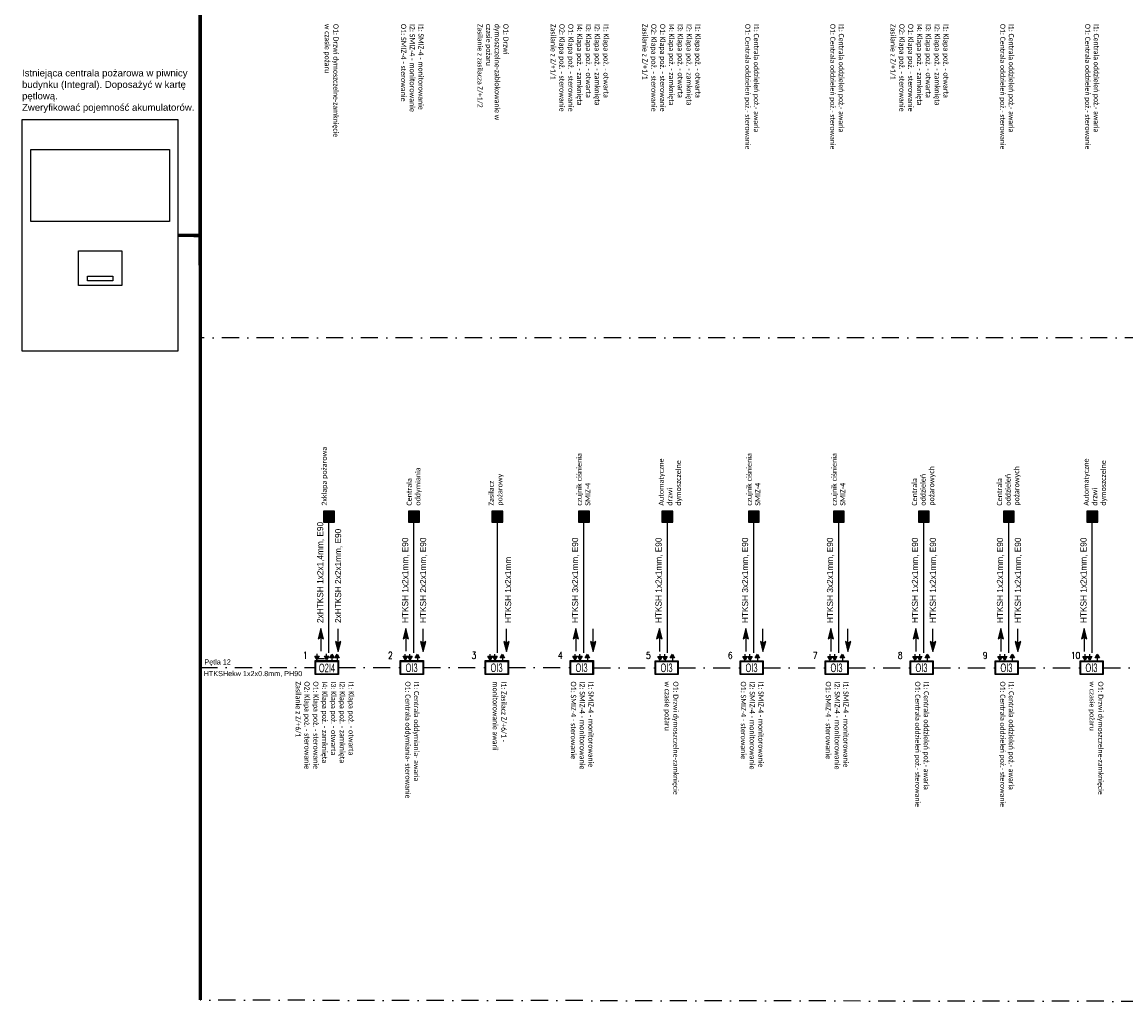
# Model space of a CAD drawing. Header units: millimetres. Extents: x 405 to 2542, y 4022 to 4770.
# Tile 1 of 9: x 405 to 726, y 4231 to 4516. Entities that reach past the tile are written whole.
import ezdxf

# ---------------------------------------------------------------- set-up
doc = ezdxf.new("R2010")
doc.units = ezdxf.units.MM
doc.linetypes.add('DASHDOT', pattern=[1, 0.5, -0.25, 0, -0.25])
for name, color, linetype in [('_SP_SAP P opis', 7, 'Continuous'), ('_TT_SSP_moduły', 94, 'Continuous'), ('TT_SAP_KABLE', 13, 'Continuous')]:
    doc.layers.add(name, color=color, linetype=linetype)
doc.styles.add('arial', font='arial.ttf')
doc.styles.add('Arial narrow 1.00', font='ARIALN.TTF')
doc.styles.add('ST', font='romans.shx')

# ---------------------------------------------------------------- blocks, each defined once
blk = doc.blocks.new('MK')
blk.add_hatch(color=256).paths.add_polyline_path([(15, 30), (-15, 30), (-15, 0), (15, 0)])
for p, q in [((15, 30), (-15, 30)), ((-15, 30), (-15, 0)), ((-15, 0), (15, 0)), ((15, 0), (15, 30))]:
    blk.add_line(p, q)
blk = doc.blocks.new('BX-OI3')
for points in [[(-149, 326), (-197, 410), (-100, 410)], [(-42, 326), (-91, 410), (6, 410)], [(126, 458), (175, 374), (78, 374)]]:
    blk.add_hatch(color=0).paths.add_polyline_path(points)
at = {"color": 0}
for p, q in [((-149, 410), (-149, 458)), ((-42, 410), (-42, 458)), ((126, 374), (126, 326))]:
    blk.add_line(p, q, dxfattribs=at)
for points in [[(259, 0), (-259, 0), (-259, 313), (259, 313)], [(259, 0), (-259, 0), (-259, 313), (259, 313)], [(-251, 305), (251, 305), (251, 8), (-251, 8)], [(-251, 305), (251, 305), (251, 8), (-251, 8)], [(-243, 297), (243, 297), (243, 14), (-243, 14)], [(-243, 297), (243, 297), (243, 14), (-243, 14)]]:
    blk.add_lwpolyline(points, close=True)
for points in [[(-149, 326), (-197, 410), (-100, 410)], [(-42, 326), (-91, 410), (6, 410)], [(126, 458), (175, 374), (78, 374)]]:
    blk.add_lwpolyline(points, close=True, dxfattribs=at)
at = {"color": 0, "insert": (-140, 250), "char_height": 192, "attachment_point": 1}
blk.add_mtext_dynamic_manual_height_columns('{\\Ftxt|c238;\\W0.6;OI3}', width=68.27, gutter_width=12.5, heights=[0], dxfattribs=at)
at = {"flags": 4}
blk.add_attdef('NRMODUŁU', (339, 87), '', height=192, dxfattribs=at)
blk = doc.blocks.new('BX-O2I4')
for points in [[(-219, 331), (-268, 415), (-171, 415)], [(-7, 331), (-55, 415), (42, 415)], [(113, 459), (162, 375), (65, 375)], [(230, 459), (278, 375), (181, 375)]]:
    blk.add_hatch(color=256).paths.add_polyline_path(points)
for p, q in [((-219, 415), (-219, 463)), ((-189, 364), (-53, 364)), ((-7, 415), (-7, 463)), ((113, 375), (113, 328)), ((230, 375), (230, 328))]:
    blk.add_line(p, q)
for points in [[(-219, 331), (-268, 415), (-171, 415)], [(259, 0), (-259, 0), (-259, 313), (259, 313)], [(-251, 305), (251, 305), (251, 8), (-251, 8)], [(-243, 297), (243, 297), (243, 14), (-243, 14)], [(-7, 331), (-55, 415), (42, 415)], [(113, 459), (162, 375), (65, 375)], [(230, 459), (278, 375), (181, 375)]]:
    blk.add_lwpolyline(points, close=True)
at = {"color": 0, "insert": (-179, 246), "char_height": 192, "attachment_point": 1}
blk.add_mtext_dynamic_manual_height_columns('{\\Ftxt|c238;\\W0.6;O2I4}', width=68.27, gutter_width=12.5, heights=[0], dxfattribs=at)
at = {"flags": 4}
blk.add_attdef('NRMODUŁU', (339, 87), '', height=192, dxfattribs=at)

msp = doc.modelspace()

# ---------------------------------------------------------------- hatches: boundary and pattern name
at = {"transparency": 33554687}
h = msp.add_hatch(color=256, dxfattribs=at)
h.dxf.hatch_style = 1
h.paths.add_polyline_path([(492.41, 4339.5), (491.61, 4336.53), (492.41, 4337.14), (493.17, 4336.53)])
h = msp.add_hatch(color=256, dxfattribs=at)
h.dxf.hatch_style = 1
h.paths.add_polyline_path([(517.12, 4339.5), (516.32, 4336.53), (517.12, 4337.14), (517.88, 4336.53)])
h = msp.add_hatch(color=256, dxfattribs=at)
h.dxf.hatch_style = 1
h.paths.add_polyline_path([(566.55, 4339.5), (565.74, 4336.53), (566.55, 4337.14), (567.31, 4336.53)])
h = msp.add_hatch(color=256, dxfattribs=at)
h.dxf.hatch_style = 1
h.paths.add_polyline_path([(590.83, 4339.49), (590.02, 4336.52), (590.83, 4337.13), (591.59, 4336.52)])
h = msp.add_hatch(color=256, dxfattribs=at)
h.dxf.hatch_style = 1
h.paths.add_polyline_path([(615.97, 4339.49), (615.17, 4336.52), (615.97, 4337.13), (616.73, 4336.52)])
h = msp.add_hatch(color=256, dxfattribs=at)
h.dxf.hatch_style = 1
h.paths.add_polyline_path([(640.69, 4339.49), (639.88, 4336.52), (640.69, 4337.13), (641.44, 4336.52)])
h = msp.add_hatch(color=256, dxfattribs=at)
h.dxf.hatch_style = 1
h.paths.add_polyline_path([(665.4, 4339.49), (664.59, 4336.52), (665.4, 4337.13), (666.16, 4336.52)])
h = msp.add_hatch(color=256, dxfattribs=at)
h.dxf.hatch_style = 1
h.paths.add_polyline_path([(690.11, 4339.49), (689.31, 4336.52), (690.11, 4337.13), (690.87, 4336.52)])
h = msp.add_hatch(color=256, dxfattribs=at)
h.dxf.hatch_style = 1
h.paths.add_polyline_path([(714.39, 4339.49), (713.59, 4336.52), (714.39, 4337.13), (715.15, 4336.52)])
h = msp.add_hatch(color=256, dxfattribs=at)
h.dxf.hatch_style = 1
h.paths.add_polyline_path([(497.39, 4332.8), (498.2, 4335.76), (497.39, 4335.15), (496.63, 4335.76)])
h = msp.add_hatch(color=256, dxfattribs=at)
h.dxf.hatch_style = 1
h.paths.add_polyline_path([(522.11, 4332.8), (522.91, 4335.76), (522.11, 4335.15), (521.35, 4335.76)])
h = msp.add_hatch(color=256, dxfattribs=at)
h.dxf.hatch_style = 1
h.paths.add_polyline_path([(546.38, 4332.8), (547.19, 4335.76), (546.38, 4335.15), (545.63, 4335.76)])
h = msp.add_hatch(color=256, dxfattribs=at)
h.dxf.hatch_style = 1
h.paths.add_polyline_path([(571.53, 4332.8), (572.33, 4335.76), (571.53, 4335.15), (570.77, 4335.76)])
h = msp.add_hatch(color=256, dxfattribs=at)
h.dxf.hatch_style = 1
h.paths.add_polyline_path([(620.96, 4332.79), (621.76, 4335.76), (620.96, 4335.14), (620.2, 4335.76)])
h = msp.add_hatch(color=256, dxfattribs=at)
h.dxf.hatch_style = 1
h.paths.add_polyline_path([(645.67, 4332.79), (646.47, 4335.76), (645.67, 4335.14), (644.91, 4335.76)])
h = msp.add_hatch(color=256, dxfattribs=at)
h.dxf.hatch_style = 1
h.paths.add_polyline_path([(670.38, 4332.79), (671.18, 4335.76), (670.38, 4335.14), (669.62, 4335.76)])
h = msp.add_hatch(color=256, dxfattribs=at)
h.dxf.hatch_style = 1
h.paths.add_polyline_path([(695.09, 4332.79), (695.9, 4335.76), (695.09, 4335.14), (694.33, 4335.76)])

# ---------------------------------------------------------------- linework, layer by layer
at = {"const_width": 1}
for points in [[(457.28, 4706.91), (457.32, 4231.38)], [(450.75, 4453.9), (457.28, 4453.89)]]:
    msp.add_lwpolyline(points, dxfattribs=at)
at = {"color": 1}
for points in [[(405.5, 4487.59), (450.75, 4487.59), (450.75, 4420.2), (405.5, 4420.2)], [(408.06, 4478.88), (448.38, 4478.88), (448.38, 4457.95), (408.06, 4457.95)], [(421.92, 4449.4), (434.52, 4449.4), (434.52, 4439.33), (421.92, 4439.33)], [(424.54, 4442.02), (431.86, 4442.02), (431.86, 4440.64), (424.54, 4440.64)]]:
    msp.add_lwpolyline(points, close=True, dxfattribs=at)
for points in [[(494.74, 4332.43), (494.74, 4373.6)], [(519.45, 4332.43), (519.45, 4373.6)], [(543.73, 4332.43), (543.73, 4373.6)], [(568.88, 4332.43), (568.88, 4373.6)], [(593.16, 4332.42), (593.16, 4373.59)], [(618.3, 4332.42), (618.3, 4373.59)], [(643.02, 4332.42), (643.02, 4373.59)], [(667.73, 4332.42), (667.73, 4373.59)], [(692.44, 4332.42), (692.44, 4373.59)], [(716.72, 4332.42), (716.72, 4373.59)], [(492.41, 4339.5), (491.61, 4336.53), (492.41, 4337.14), (493.17, 4336.53), (492.41, 4339.5)], [(492.41, 4337.14), (492.41, 4332.88)], [(497.39, 4335.15), (497.39, 4339.42)], [(517.12, 4339.5), (516.32, 4336.53), (517.12, 4337.14), (517.88, 4336.53), (517.12, 4339.5)], [(517.12, 4337.14), (517.12, 4332.88)], [(522.11, 4335.15), (522.11, 4339.42)], [(546.38, 4335.15), (546.38, 4339.42)], [(566.55, 4339.5), (565.74, 4336.53), (566.55, 4337.14), (567.31, 4336.53), (566.55, 4339.5)], [(566.55, 4337.14), (566.55, 4332.88)], [(571.53, 4335.15), (571.53, 4339.42)], [(590.83, 4339.49), (590.02, 4336.52), (590.83, 4337.13), (591.59, 4336.52), (590.83, 4339.49)], [(590.83, 4337.13), (590.83, 4332.87)], [(615.97, 4339.49), (615.17, 4336.52), (615.97, 4337.13), (616.73, 4336.52), (615.97, 4339.49)], [(615.97, 4337.13), (615.97, 4332.87)], [(620.96, 4335.14), (620.96, 4339.41)], [(640.69, 4339.49), (639.88, 4336.52), (640.69, 4337.13), (641.44, 4336.52), (640.69, 4339.49)], [(640.69, 4337.13), (640.69, 4332.87)], [(645.67, 4335.14), (645.67, 4339.41)], [(665.4, 4339.49), (664.59, 4336.52), (665.4, 4337.13), (666.16, 4336.52), (665.4, 4339.49)], [(665.4, 4337.13), (665.4, 4332.87)], [(670.38, 4335.14), (670.38, 4339.41)], [(690.11, 4339.49), (689.31, 4336.52), (690.11, 4337.13), (690.87, 4336.52), (690.11, 4339.49)], [(690.11, 4337.13), (690.11, 4332.87)], [(695.09, 4335.14), (695.09, 4339.41)], [(714.39, 4339.49), (713.59, 4336.52), (714.39, 4337.13), (715.15, 4336.52), (714.39, 4339.49)], [(714.39, 4337.13), (714.39, 4332.87)], [(497.39, 4332.8), (498.2, 4335.76), (497.39, 4335.15), (496.63, 4335.76), (497.39, 4332.8)], [(522.11, 4332.8), (522.91, 4335.76), (522.11, 4335.15), (521.35, 4335.76), (522.11, 4332.8)], [(546.38, 4332.8), (547.19, 4335.76), (546.38, 4335.15), (545.63, 4335.76), (546.38, 4332.8)], [(571.53, 4332.8), (572.33, 4335.76), (571.53, 4335.15), (570.77, 4335.76), (571.53, 4332.8)], [(620.96, 4332.79), (621.76, 4335.76), (620.96, 4335.14), (620.2, 4335.76), (620.96, 4332.79)], [(645.67, 4332.79), (646.47, 4335.76), (645.67, 4335.14), (644.91, 4335.76), (645.67, 4332.79)], [(670.38, 4332.79), (671.18, 4335.76), (670.38, 4335.14), (669.62, 4335.76), (670.38, 4332.79)], [(695.09, 4332.79), (695.9, 4335.76), (695.09, 4335.14), (694.33, 4335.76), (695.09, 4332.79)]]:
    msp.add_lwpolyline(points)
at = {"layer": 'TT_SAP_KABLE', "linetype": 'DASHDOT', "ltscale": 10}
for points in [[(811.98, 4424.11), (457.3, 4424.11)], [(457.31, 4328.13), (490.76, 4328.13)], [(497.48, 4328.13), (515.47, 4328.13)], [(522.2, 4328.13), (540.19, 4328.13)], [(546.91, 4328.13), (564.9, 4328.13)], [(571.62, 4328.12), (589.61, 4328.12)], [(596.34, 4328.12), (614.32, 4328.12)], [(621.05, 4328.12), (639.04, 4328.12)], [(645.76, 4328.12), (663.75, 4328.12)], [(670.47, 4328.12), (688.46, 4328.12)], [(695.19, 4328.12), (713.17, 4328.12)], [(719.9, 4328.12), (737.89, 4328.12)], [(861.45, 4230.86), (457.32, 4231.37)]]:
    msp.add_lwpolyline(points, dxfattribs=at)

# ---------------------------------------------------------------- block references
at = {"xscale": 0.1055999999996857, "yscale": 0.1055999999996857, "zscale": 0.1055999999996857, "rotation": 270}
for p in [(493.16, 4372.05), (517.87, 4372.05), (542.15, 4372.05), (567.29, 4372.05), (591.57, 4372.04), (616.72, 4372.04), (641.43, 4372.04), (666.14, 4372.04), (690.86, 4372.04), (715.14, 4372.04)]:
    msp.add_blockref('MK', p, dxfattribs=at)
at = {"layer": '_TT_SSP_moduły', "xscale": 0.013, "yscale": 0.013, "zscale": 0.013}
for name, p in [('BX-O2I4', (494.12, 4326.1)), ('BX-OI3', (518.84, 4326.1)), ('BX-OI3', (543.55, 4326.1)), ('BX-OI3', (568.26, 4326.1)), ('BX-OI3', (592.97, 4326.09)), ('BX-OI3', (617.69, 4326.09)), ('BX-OI3', (642.4, 4326.09)), ('BX-OI3', (667.11, 4326.09)), ('BX-OI3', (691.82, 4326.09)), ('BX-OI3', (716.54, 4326.09))]:
    msp.add_blockref(name, p, dxfattribs=at)

# ---------------------------------------------------------------- texts
at = {"char_height": 1.5, "attachment_point": 1, "style": 'Arial narrow 1.00'}
for s, insert, width, rotation in [('{\\W0.8;\\fCalibri|b0|i0|c238|p34;O1: Drzwi dymoszczelne-zamknięcie w czasie pożaru}', (497.52, 4515.45), 28.0567, 270), ('{\\W0.8;\\fCalibri|b0|i0|c238|p34;I1: SMIZ-4 - monitorowanie\\P\\H1.025641x;I2: SMIZ-4 - monitorowanie\\PO1: SMIZ-4 - sterowanie}', (522.27, 4515.45), 32.592, 270), ('{\\W0.8;\\fCalibri|b0|i0|c238|p34;O1: Drzwi dymoszczelne-zablokowanie w czasie pożaru\\PZasilanie z zasilacza Z/+1/2}', (546.95, 4515.45), 28.0567, 270), ('{\\W0.8;\\fCalibri|b0|i0|c238|p34;I1: \\H1.025641x;Klapa poż. - otwarta\\P\\H0.975x;I2: \\H1.025641x;Klapa poż. - zamknięta\\P\\H0.975x;I3: \\H1.025641x;Klapa poż. - otwarta\\P\\H0.975x;I4: \\H1.025641x;Klapa poż. - zamknięta\\P\\H0.975x;O1: \\H1.025641x;Klapa poż. - sterowanie\\P\\H0.975x;O2: \\H1.025641x;Klapa poż. - sterowanie\\PZasilanie z \\H0.975x;Z/+1/1 }', (576.12, 4515.45), 32.592, 270), ('{\\W0.8;\\fCalibri|b0|i0|c238|p34;I1: \\H1.025641x;Klapa poż. - otwarta\\P\\H0.975x;I2: \\H1.025641x;Klapa poż. - zamknięta\\P\\H0.975x;I3: \\H1.025641x;Klapa poż. - otwarta\\P\\H0.975x;I4: \\H1.025641x;Klapa poż. - zamknięta\\P\\H0.975x;O1: \\H1.025641x;Klapa poż. - sterowanie\\P\\H0.975x;O2: \\H1.025641x;Klapa poż. - sterowanie\\PZasilanie z \\H0.975x;Z/+1/1 }', (602.83, 4515.45), 32.592, 270), ('{\\W0.8;\\fCalibri|b0|i0|c238|p34;I1: Centrala oddzieleń poż.- awaria\\PO1: Centrala oddzieleń poż.- sterowanie}', (619.8, 4515.45), 32.592, 270), ('{\\W0.8;\\fCalibri|b0|i0|c238|p34;I1: Centrala oddzieleń poż.- awaria\\PO1: Centrala oddzieleń poż.- sterowanie}', (644.51, 4515.45), 32.592, 270), ('{\\W0.8;\\fCalibri|b0|i0|c238|p34;I1: \\H1.025641x;Klapa poż. - otwarta\\P\\H0.975x;I2: \\H1.025641x;Klapa poż. - zamknięta\\P\\H0.975x;I3: \\H1.025641x;Klapa poż. - otwarta\\P\\H0.975x;I4: \\H1.025641x;Klapa poż. - zamknięta\\P\\H0.975x;O1: \\H1.025641x;Klapa poż. - sterowanie\\P\\H0.975x;O2: \\H1.025641x;Klapa poż. - sterowanie\\PZasilanie z \\H0.975x;Z/+1/1 }', (674.97, 4515.45), 32.592, 270), ('{\\W0.8;\\fCalibri|b0|i0|c238|p34;I1: Centrala oddzieleń poż.- awaria\\PO1: Centrala oddzieleń poż.- sterowanie}', (693.94, 4515.45), 32.592, 270), ('{\\W0.8;\\fCalibri|b0|i0|c238|p34;I1: Centrala oddzieleń poż.- awaria\\PO1: Centrala oddzieleń poż.- sterowanie}', (718.65, 4515.45), 32.592, 270), ('{\\fCalibri|b0|i0|c238|p34;Automatyczne drzwi dymoszczelne}', (590.6, 4375.26), 16.2676, 90), ('{\\fCalibri|b0|i0|c238|p34;Automatyczne drzwi dymoszczelne}', (714.17, 4375.26), 16.2676, 90), ('{\\fCalibri|b0|i0|c238|p34;2xklapa pożarowa}', (492.62, 4375.26), 16.2676, 90), ('{\\fCalibri|b0|i0|c238|p34;Centrala oddymiania}', (517.33, 4375.26), 16.2676, 90), ('{\\fCalibri|b0|i0|c238|p34;Zasilacz\\Ppożarowy}', (541.18, 4375.26), 13.1426, 90), ('{\\fCalibri|b0|i0|c238|p34;Centrala oddzieleń pożarowych}', (664.25, 4375.26), 16.2676, 90), ('{\\fCalibri|b0|i0|c238|p34;Centrala oddzieleń pożarowych}', (688.97, 4375.26), 16.2676, 90), ('{\\fCalibri|b0|i0|c238|p34;czujnik ciśnienia SMIZ-4}', (566.76, 4375.26), 16.2676, 90), ('{\\fCalibri|b0|i0|c238|p34;czujnik ciśnienia SMIZ-4}', (616.18, 4375.26), 16.2676, 90), ('{\\fCalibri|b0|i0|c238|p34;czujnik ciśnienia SMIZ-4}', (640.9, 4375.26), 16.2676, 90), ('{\\W0.8;\\fCalibri|b0|i0|c238|p34;I1: \\H1.025641x;Klapa poż. - otwarta\\P\\H0.975x;I2: \\H1.025641x;Klapa poż. - zamknięta\\P\\H0.975x;I3: \\H1.025641x;Klapa poż. - otwarta\\P\\H0.975x;I4: \\H1.025641x;Klapa poż. - zamknięta\\P\\H0.975x;O1: \\H1.025641x;Klapa poż. - sterowanie\\P\\H0.975x;O2: \\H1.025641x;Klapa poż. - sterowanie\\PZasilanie z \\H0.975x;Z/+6/1 }', (501.98, 4324.12), 32.592, 270), ('{\\W0.8;\\fCalibri|b0|i0|c238|p34;I1: Centrala oddymiania- awaria\\PO1: Centrala oddymiania- sterowanie}', (520.95, 4324.12), 32.592, 270), ('{\\W0.8;\\fCalibri|b0|i0|c238|p34;I1: Zasilacz Z/+6/1 - monitorowanie awarii\\P}', (546.37, 4324.12), 22.9607, 270), ('{\\W0.8;\\fCalibri|b0|i0|c238|p34;I1: SMIZ-4 - monitorowanie\\P\\H1.025641x;I2: SMIZ-4 - monitorowanie\\PO1: SMIZ-4 - sterowanie}', (571.69, 4324.12), 32.592, 270), ('{\\W0.8;\\fCalibri|b0|i0|c238|p34;O1: Drzwi dymoszczelne-zamknięcie w czasie pożaru}', (596.37, 4324.11), 28.0567, 270), ('{\\W0.8;\\fCalibri|b0|i0|c238|p34;I1: SMIZ-4 - monitorowanie\\P\\H1.025641x;I2: SMIZ-4 - monitorowanie\\PO1: SMIZ-4 - sterowanie}', (621.12, 4324.11), 32.592, 270), ('{\\W0.8;\\fCalibri|b0|i0|c238|p34;I1: SMIZ-4 - monitorowanie\\P\\H1.025641x;I2: SMIZ-4 - monitorowanie\\PO1: SMIZ-4 - sterowanie}', (645.83, 4324.11), 32.592, 270), ('{\\W0.8;\\fCalibri|b0|i0|c238|p34;I1: Centrala oddzieleń poż.- awaria\\PO1: Centrala oddzieleń poż.- sterowanie}', (669.22, 4324.11), 32.592, 270), ('{\\W0.8;\\fCalibri|b0|i0|c238|p34;I1: Centrala oddzieleń poż.- awaria\\PO1: Centrala oddzieleń poż.- sterowanie}', (693.94, 4324.11), 32.592, 270), ('{\\W0.8;\\fCalibri|b0|i0|c238|p34;O1: Drzwi dymoszczelne-zamknięcie w czasie pożaru}', (719.93, 4324.11), 28.0567, 270)]:
    msp.add_mtext(s, dxfattribs=dict(at, insert=insert, width=width, rotation=rotation))
at = {"insert": (405.48, 4502.16), "char_height": 2, "attachment_point": 1, "style": 'arial'}
msp.add_mtext_dynamic_manual_height_columns('\\pxql;Istniejąca centrala pożarowa w piwnicy budynku (Integral). Doposażyć w kartę pętlową.\\PZweryfikować pojemność akumulatorów.', width=51.2218, gutter_width=12.5, heights=[0], dxfattribs=at)
at = {"layer": '_SP_SAP P opis', "char_height": 1.8, "width": 34.7587, "attachment_point": 7, "rotation": 90}
for s, insert in [('2xHTKSH 1x2x1,4mm, E90', (493.41, 4341.12)), ('2xHTKSH 2x2x1mm, E90', (498.62, 4341.12)), ('HTKSH 1x2x1mm, E90', (518.12, 4341.12)), ('HTKSH 2x2x1mm, E90', (523.34, 4341.12)), ('HTKSH 3x2x1mm, E90', (567.54, 4341.12)), ('HTKSH 1x2x1mm, E90', (591.82, 4341.11)), ('HTKSH 3x2x1mm, E90', (616.97, 4341.11)), ('HTKSH 3x2x1mm, E90', (641.68, 4341.11)), ('HTKSH 1x2x1mm, E90', (666.39, 4341.11)), ('HTKSH 1x2x1mm, E90', (671.61, 4341.11)), ('HTKSH 1x2x1mm, E90', (691.11, 4341.11)), ('HTKSH 1x2x1mm, E90', (696.32, 4341.11)), ('HTKSH 1x2x1mm, E90', (715.39, 4341.11)), ('HTKSH 1x2x1mm', (547.75, 4341.12))]:
    msp.add_mtext(s, dxfattribs=dict(at, insert=insert))
at = {"layer": '_TT_SSP_moduły', "style": 'ST', "width": 0.8}
for s, p in [('1', (487.19, 4330.69)), ('2', (511.9, 4330.69)), ('3', (536.22, 4330.69)), ('4', (561.33, 4330.69)), ('5', (586.94, 4330.68)), ('6', (610.75, 4330.68)), ('7', (635.47, 4330.68)), ('8', (660.18, 4330.68)), ('9', (684.89, 4330.68)), ('10', (710.5, 4330.68))]:
    msp.add_text(s, height=2, dxfattribs=at).set_placement(p)
at = {"layer": 'TT_SAP_KABLE', "color": 0, "style": 'arial'}
for s, p in [('Pętla 12', (458.51, 4329.04)), ('HTKSHekw 1x2x0.8mm, PH90', (458.32, 4325.66))]:
    msp.add_text(s, height=1.5, dxfattribs=at).set_placement(p)

doc.saveas('drawing.dxf')
